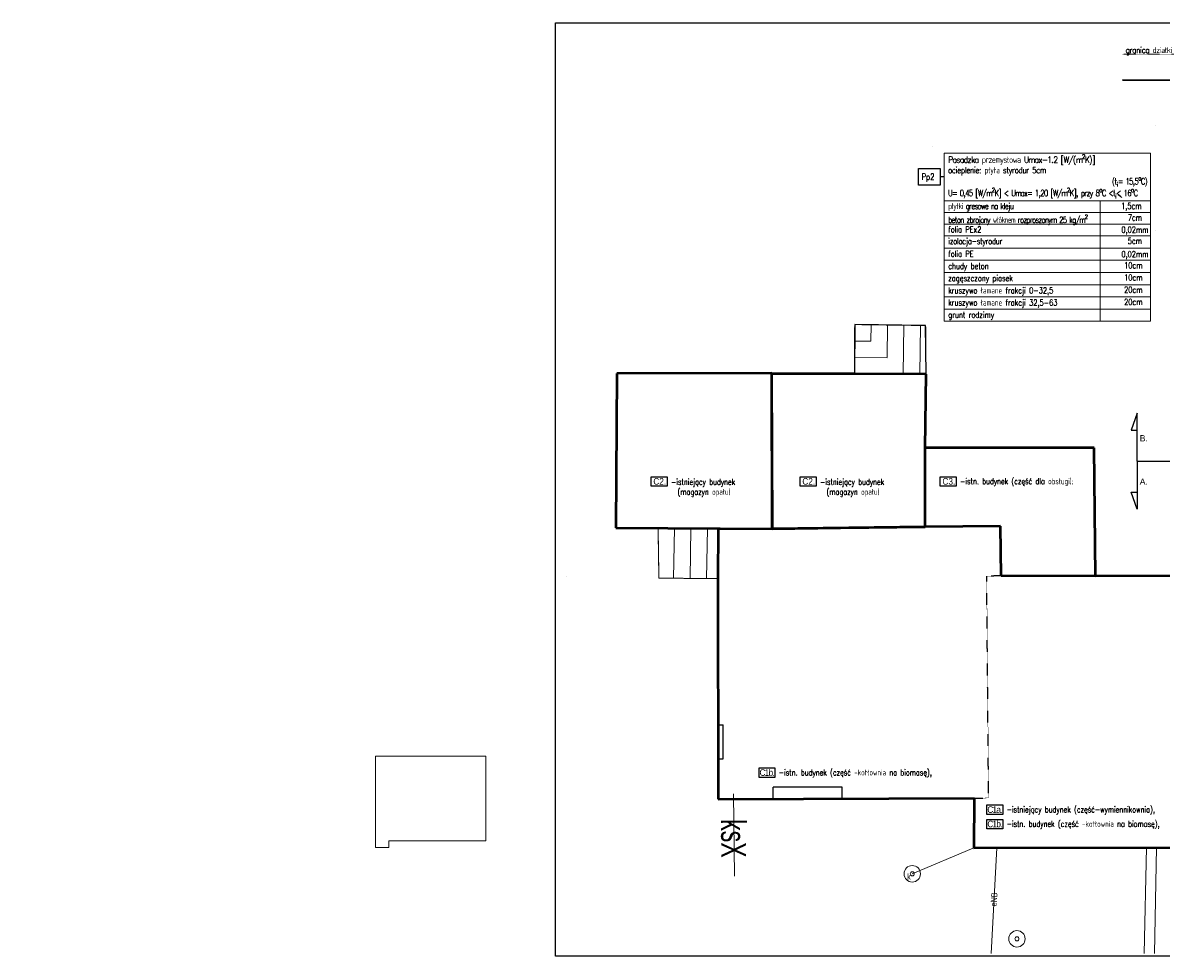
# Model space of a CAD drawing. Header units: millimetres. Extents: x 22865 to 60762, y -18816 to 15611.
# Tile 198 of 256: x 31314 to 34777, y 4731 to 7571. Entities that reach past the tile are written whole.
import ezdxf
from ezdxf.enums import TextEntityAlignment as Align

# ---------------------------------------------------------------- set-up
doc = ezdxf.new("R2010")
doc.units = ezdxf.units.MM
for name, pattern in [('1_OTKU', [2, 1.5, -0.5]), ('2_EGBS', [0]), ('2_EGBSG', [0]), ('2_EGBU_A', [0]), ('3', [1, 0.5, -0.5]), ('3_SUCP', [0]), ('3_SUEP_A', [0]), ('3_SUKP', [0]), ('DOT', [6.35, 0, -6.35]), ('EGKK', [2, 1.5, -0.5]), ('EGUG', [1, 0.5, -0.5])]:
    doc.linetypes.add(name, pattern=pattern)
for name, color, linetype, lineweight in [('CIENKA', 1, 'Continuous', 13), ('EGBE_L_3', 7, '2_EGBS', 18), ('Kontury', 96, 'EGKK', 18), ('OTK_L_4', 7, '1_OTKU', 18), ('OTO_L_0', 7, 'Continuous', 35), ('projekt', 6, 'Continuous', 9), ('SUEP_E_T_0', 1, 'Continuous', 0), ('SUEP_L_0', 1, '3_SUEP_A', 18), ('SUP_E_T_1', 7, 'Continuous', 0), ('SUP_T_4', 7, 'Continuous', 18)]:
    doc.layers.add(name, color=color, linetype=linetype, lineweight=lineweight)
for name, color, linetype, lineweight, true_color in [('EGBB_L_0', 7, '2_EGBU_A', 50, 0x804000), ('SUCP_L_0', 7, '3_SUCP', 18, 0xd200d2), ('SUKP_E_T_0', 7, 'Continuous', 0, 0x803300), ('SUKP_L_0', 7, '3_SUKP', 18, 0x803300), ('SUKR_T_0', 7, 'Continuous', 18, 0x803300), ('Uzytki', 7, 'EGUG', 18, 0x008000)]:
    doc.layers.add(name, color=color, linetype=linetype, lineweight=lineweight, true_color=true_color)
for name, color, linetype in [('KONCEPCJA-NAWIERZCHNIE', 252, 'Continuous'), ('OPISY', 6, 'Continuous'), ('OPISY-KONCEPCJA', 6, 'Continuous'), ('RAMLA', 2, 'Continuous'), ('WYMIARY', 6, 'Continuous')]:
    doc.layers.add(name, color=color, linetype=linetype)
doc.styles.add('1-100', font='simplex.shx', dxfattribs={"width": 0.8, "height": 15})
doc.styles.add('1-50', font='simplex.shx', dxfattribs={"width": 0.8, "height": 12})
doc.styles.add('CONVERTER_11', font='txt.shx', dxfattribs={"width": 0.9})
doc.styles.add('CONVERTER_14', font='txt.shx', dxfattribs={"width": 0.9})
doc.styles.add('mod_1_500', font='arial.ttf', dxfattribs={"width": 0.9, "height": 1})
doc.dimstyles.new('ME10_DIM_10', dxfattribs={"dimtxt": 62.5, "dimasz": 62.5, "dimexe": 50, "dimexo": 0, "dimgap": 37.5, "dimtad": 1, "dimdsep": 46, "dimtxsty": 'CONVERTER_11', "dimsah": 1, "dimcen": 0.09, "dimclrd": 2, "dimclre": 2, "dimclrt": 3, "dimadec": 0, "dimazin": 0, "dimtfac": 1, "dimtdec": 4, "dimtix": 1, "dimtmove": 0, "dimatfit": 3, "dimfxl": 0, "dimtolj": 1, "dimtzin": 0, "dimarcsym": 0})
doc.dimstyles.new('ME10_DIM_11', dxfattribs={"dimtxt": 62.5, "dimasz": 62.5, "dimexe": 50, "dimexo": 0, "dimgap": 37.5, "dimtad": 1, "dimdsep": 46, "dimtxsty": 'CONVERTER_11', "dimsah": 1, "dimcen": 0.09, "dimclrd": 2, "dimclre": 2, "dimclrt": 3, "dimadec": 0, "dimazin": 0, "dimtfac": 1, "dimtdec": 4, "dimtix": 1, "dimtmove": 0, "dimatfit": 3, "dimfxl": 0, "dimtolj": 1, "dimtzin": 0, "dimarcsym": 0})
doc.dimstyles.new('ME10_DIM_12', dxfattribs={"dimtxt": 62.5, "dimasz": 62.5, "dimexe": 50, "dimexo": 0, "dimgap": 37.5, "dimtad": 1, "dimdsep": 46, "dimtxsty": 'CONVERTER_11', "dimsah": 1, "dimcen": 0.09, "dimclrd": 2, "dimclre": 2, "dimclrt": 3, "dimadec": 0, "dimazin": 0, "dimtfac": 1, "dimtdec": 4, "dimtix": 1, "dimtmove": 0, "dimatfit": 3, "dimfxl": 0, "dimtolj": 1, "dimtzin": 0, "dimarcsym": 0})

# ---------------------------------------------------------------- blocks, each defined once
blk = doc.blocks.new('4_SUPS')
at = {"linetype": 'Continuous'}
blk.add_circle((0, 0), 0.0625, dxfattribs=at)
blk = doc.blocks.new('4_SUPW')
at = {"linetype": 'Continuous'}
blk.add_circle((0, 0), 0.25, dxfattribs=at)
blk = doc.blocks.new('*D1090')
at = {"color": 2, "lineweight": -2}
for p, q in [((1608, 782), (1608, 653)), ((1733, 822), (1733, 653)), ((1621, 663), (1721, 663))]:
    blk.add_line(p, q, dxfattribs=at)
at = {"color": 2}
for points in [[(1621, 665), (1621, 660), (1608, 663)], [(1721, 660), (1721, 665), (1733, 663)]]:
    blk.add_solid(points, dxfattribs=at)
at = {"color": 3, "insert": (1671, 676), "char_height": 12.5, "attachment_point": 5, "style": 'CONVERTER_14'}
blk.add_mtext('\\A1;SA', dxfattribs=at)
blk = doc.blocks.new('*D1091')
at = {"color": 2, "lineweight": -2}
for p, q in [((1649, 885), (1649, 693)), ((1662, 703), (1721, 703)), ((1733, 822), (1733, 693))]:
    blk.add_line(p, q, dxfattribs=at)
at = {"color": 2}
for points in [[(1662, 705), (1662, 700), (1649, 703)], [(1721, 700), (1721, 705), (1733, 703)]]:
    blk.add_solid(points, dxfattribs=at)
at = {"color": 3, "insert": (1691, 716), "char_height": 12.5, "attachment_point": 5, "style": 'CONVERTER_14'}
blk.add_mtext('\\A1;84', dxfattribs=at)
blk = doc.blocks.new('*D1092')
at = {"color": 2, "lineweight": -2}
for p, q in [((1679, 831), (1679, 733)), ((1692, 743), (1721, 743)), ((1733, 822), (1733, 733))]:
    blk.add_line(p, q, dxfattribs=at)
at = {"color": 2}
for points in [[(1692, 745), (1692, 740), (1679, 743)], [(1721, 740), (1721, 745), (1733, 743)]]:
    blk.add_solid(points, dxfattribs=at)
at = {"color": 3, "insert": (1706, 756), "char_height": 12.5, "attachment_point": 5, "style": 'CONVERTER_14'}
blk.add_mtext('\\A1;54', dxfattribs=at)
blk = doc.blocks.new('brama przekroj poziomy')
dim = blk.add_linear_dim(base=(1733.382, 662.504), p1=(1608.382, 781.508), p2=(1733.382, 821.508), text='SA', dimstyle='ME10_DIM_10', override={"dimpost": 'BW=<>'})
dim.commit()
dim.dimension.update_dxf_attribs({"geometry": '*D1090', "text_midpoint": (1670.882, 676.254), "text_rotation": 0.0001389})
for base, p1, dimstyle, override, picture, middle in [((1733.382, 702.504), (1649.382, 885.008), 'ME10_DIM_11', {"dimpost": 'FL=<>'}, '*D1091', (1691.382, 716.254)), ((1733.382, 742.504), (1679.382, 830.983), 'ME10_DIM_12', {"dimpost": 'FT=<>'}, '*D1092', (1706.382, 756.254))]:
    dim = blk.add_linear_dim(base=base, p1=p1, p2=(1733.382, 821.508), dimstyle=dimstyle, override=override)
    dim.commit()
    dim.dimension.update_dxf_attribs({"geometry": picture, "text_midpoint": middle, "text_rotation": 0.0001389})

msp = doc.modelspace()

# ---------------------------------------------------------------- linework, layer by layer
at = {"linetype": 'DOT', "ltscale": 50}
msp.add_line((34760, 6939.37), (34760, 7285.03), dxfattribs=at)
at = {"layer": 'CIENKA', "color": 2, "ltscale": 0.15}
for p, q in [((34117.47, 6993.52), (34117.47, 7174.79)), ((34117.47, 7174.79), (34744.82, 7174.79)), ((34744.82, 6993.52), (34744.82, 7174.79)), ((34658.03, 7039.84), (34646.41, 7047.99)), ((34117.47, 7029.01), (34744.82, 7029.01)), ((34591.66, 7029.01), (34591.66, 6662.79)), ((34117.47, 6993.52), (34117.47, 6662.79)), ((34117.47, 6993.52), (34744.82, 6993.52)), ((34744.82, 6993.52), (34744.82, 6662.79)), ((34117.47, 6662.79), (34744.82, 6662.79))]:
    msp.add_line(p, q, dxfattribs=at)
at = {"layer": 'CIENKA', "color": 1, "ltscale": 0.15}
for p, q in [((34117.47, 6958.03), (34744.82, 6958.03)), ((34117.47, 6922.54), (34744.82, 6922.54)), ((34117.47, 6922.54), (34744.82, 6922.54)), ((34117.47, 6885.44), (34744.82, 6885.44)), ((34117.47, 6848.33), (34744.82, 6848.33)), ((34117.47, 6848.33), (34744.82, 6848.33)), ((34117.47, 6811.22), (34744.82, 6811.22)), ((34117.47, 6774.11), (34744.82, 6774.11)), ((34117.47, 6737.01), (34744.82, 6737.01)), ((34117.47, 6699.9), (34744.82, 6699.9))]:
    msp.add_line(p, q, dxfattribs=at)
at = {"layer": 'EGBB_L_0', "linetype": '2_EGBU_A'}
for p, q in [((33121.45, 6504.03), (33118.23, 6034.5)), ((33592.66, 6504.96), (33121.45, 6504.03)), ((33844.03, 6502.66), (33591.82, 6502.89)), ((33591.82, 6502.89), (33594.15, 6031.59)), ((33594.15, 6031.59), (33592.66, 6504.96)), ((34062.19, 6501.74), (33844.03, 6502.66)), ((34059.5, 6278.02), (34062.19, 6501.74)), ((34059.32, 6037.85), (34059.5, 6278.02)), ((34573.14, 6277.7), (34059.5, 6278.02)), ((34577.69, 5887.04), (34573.14, 6277.7)), ((33118.23, 6034.5), (33594.15, 6031.59)), ((33429.72, 6030.56), (33428.81, 5880.42)), ((33594.15, 6031.59), (33429.72, 6030.56)), ((34059.32, 6037.85), (33594.15, 6031.59)), ((33594.15, 6031.59), (33802.12, 6034.39)), ((33802.12, 6034.39), (34059.32, 6037.85)), ((34288.29, 6039.8), (34059.32, 6037.85)), ((34290.11, 5888.06), (34288.29, 6039.8)), ((34577.69, 5887.04), (34290.11, 5888.06)), ((34883.14, 5888.44), (34577.69, 5887.04)), ((33428.81, 5880.42), (33429.96, 5209.4)), ((33429.96, 5209.4), (34208.78, 5212.3)), ((34208.78, 5212.3), (34207.78, 5060.74)), ((34207.78, 5060.74), (34882.99, 5062.12))]:
    msp.add_line(p, q, dxfattribs=at)
at = {"layer": 'EGBB_L_0', "linetype": '3', "lineweight": -2}
for p, q in [((34290.11, 5888.06), (34246.58, 5887.69)), ((34252.31, 5212.67), (34246.58, 5887.69)), ((34208.77, 5211.55), (34252.31, 5212.67))]:
    msp.add_line(p, q, dxfattribs=at)
at = {"layer": 'EGBB_L_0', "linetype": '2_EGBU_A', "lineweight": -2}
for p, q in [((33429.57, 5435.4), (33444.57, 5435.43)), ((33444.75, 5331.43), (33444.57, 5435.43)), ((33429.75, 5331.4), (33444.75, 5331.43)), ((33806.83, 5245.8), (33596.83, 5245.02)), ((33596.96, 5210.02), (33596.83, 5245.02)), ((33806.96, 5210.8), (33806.83, 5245.8))]:
    msp.add_line(p, q, dxfattribs=at)
for points in [[(33226.04, 6189.85), (33274.3, 6189.85), (33274.3, 6161.04), (33226.04, 6161.04)], [(33679.29, 6189.85), (33727.55, 6189.85), (33727.55, 6161.04), (33679.29, 6161.04)], [(34105.46, 6189.85), (34153.72, 6189.85), (34153.72, 6161.04), (34105.46, 6161.04)], [(33553.94, 5303.92), (33602.2, 5303.92), (33602.2, 5275.11), (33553.94, 5275.11)], [(34246.84, 5191.29), (34295.1, 5191.29), (34295.1, 5162.48), (34246.84, 5162.48)], [(34246.84, 5147.48), (34295.1, 5147.48), (34295.1, 5118.66), (34246.84, 5118.66)]]:
    msp.add_lwpolyline(points, close=True, dxfattribs=at)
at = {"layer": 'EGBE_L_3', "linetype": '2_EGBS'}
for p, q in [((34081.73, 7194.74), (34081.87, 7194.74)), ((33844.94, 6652.66), (33845.08, 6652.66)), ((33894.79, 6652.13), (33894.12, 6602.65)), ((33944.78, 6651.46), (33943.45, 6552.35)), ((33994.78, 6650.79), (33992.78, 6502.05)), ((34044.77, 6650.11), (34042.78, 6501.82)), ((34062.19, 6501.74), (34060.85, 6649.9)), ((33844.63, 6602.66), (33894.41, 6602.36)), ((33844.33, 6552.66), (33943.74, 6552.06)), ((33844.03, 6502.66), (34062.19, 6501.74)), ((33246.78, 6033.72), (33249.6, 5881.03)), ((33296.78, 6032.85), (33294.16, 5880.88)), ((33346.77, 6031.99), (33344.16, 5880.71)), ((33396.76, 6031.13), (33394.17, 5880.54)), ((33428.81, 5880.42), (33429.72, 6030.56)), ((33249.6, 5881.03), (33428.81, 5880.42))]:
    msp.add_line(p, q, dxfattribs=at)
at = {"layer": 'EGBE_L_3', "linetype": '2_EGBSG'}
for p, q in [((33844.94, 6652.81), (33844.03, 6502.66)), ((34060.85, 6649.9), (33844.94, 6652.81)), ((33429.72, 6030.56), (33246.78, 6033.72))]:
    msp.add_line(p, q, dxfattribs=at)
at = {"layer": 'EGBE_L_3', "linetype": '2_EGBS'}
for p in [(33844.03, 6502.66), (33246.78, 6033.72)]:
    msp.add_point(p, dxfattribs=at)
at = {"layer": 'KONCEPCJA-NAWIERZCHNIE', "color": 2, "linetype": 'Continuous', "lineweight": -2}
msp.add_lwpolyline([(34062.19, 6501.74), (34060.85, 6649.9), (33844.94, 6652.81), (33844.03, 6502.66), (33121.45, 6504.03)], dxfattribs=at)
at = {"layer": 'KONCEPCJA-NAWIERZCHNIE', "linetype": 'Continuous', "lineweight": -2}
for points in [[(33844.03, 6502.66), (33121.45, 6504.03), (33118.23, 6034.5), (33246.78, 6033.72)], [(32967.2, 5885.57), (32967.2, 5885.57), (32967.2, 5885.57)]]:
    msp.add_lwpolyline(points, dxfattribs=at)
at = {"layer": 'OPISY', "color": 3, "linetype": 'Continuous'}
msp.add_line((34117.47, 7101.9), (34105.47, 7101.9), dxfattribs=at)
msp.add_lwpolyline([(34039.53, 7127.29), (34105.47, 7127.29), (34105.47, 7076.52), (34039.53, 7076.52)], close=True, dxfattribs=at)
at = {"layer": 'OTK_L_4', "linetype": '1_OTKU'}
for p, q in [((33844.03, 6502.66), (33844.94, 6652.81)), ((33844.94, 6652.81), (34060.85, 6649.9)), ((34060.85, 6649.9), (34062.19, 6501.74)), ((33118.27, 6034.5), (33121.45, 6504.03)), ((33121.45, 6504.03), (33591.82, 6502.89)), ((33591.82, 6502.89), (33844.03, 6502.66)), ((34062.19, 6501.74), (34059.5, 6278.02)), ((34059.5, 6278.02), (34573.14, 6277.7)), ((34573.14, 6277.7), (34577.69, 5887.04)), ((33246.78, 6033.72), (33118.27, 6034.5)), ((33249.6, 5881.03), (33246.78, 6033.72)), ((33428.81, 5880.42), (33249.6, 5881.03)), ((33429.96, 5209.4), (33428.81, 5880.42)), ((34208.78, 5212.3), (33429.96, 5209.4)), ((34207.78, 5060.74), (34208.78, 5212.3))]:
    msp.add_line(p, q, dxfattribs=at)
at = {"layer": 'OTO_L_0'}
msp.add_line((34659.16, 7397.81), (35026.85, 7395.5), dxfattribs=at)
at = {"layer": 'projekt', "color": 5, "ltscale": 0.2}
msp.add_lwpolyline([(32722.51, 5340.06), (32387.51, 5340.06), (32387.51, 5062.06), (32427.53, 5062.05), (32427.53, 5082.06), (32722.51, 5082.06), (32722.51, 5340.06)], dxfattribs=at)
at = {"layer": 'RAMLA', "color": 2}
msp.add_lwpolyline([(32935.14, 7571.04), (41465.43, 7571.04), (41465.43, 4731.04), (32935.14, 4731.04)], close=True, dxfattribs=at)
at = {"layer": 'SUCP_L_0', "linetype": '3_SUCP'}
for p, q in [((34725.8, 4739.03), (34732.76, 5061.81)), ((34762.55, 5061.88), (34757.1, 4739.03))]:
    msp.add_line(p, q, dxfattribs=at)
at = {"layer": 'SUEP_L_0', "linetype": '3_SUEP_A'}
msp.add_line((34277.17, 5060.88), (34259.86, 4739.03), dxfattribs=at)
at = {"layer": 'SUKP_L_0', "linetype": '3_SUKP'}
for p, q in [((33478.96, 4974.46), (33476.28, 5224.92)), ((34020.04, 4981.83), (34207.78, 5060.74))]:
    msp.add_line(p, q, dxfattribs=at)
at = {"layer": 'Uzytki'}
msp.add_line((34659.16, 7475.07), (38799.98, 7475.06), dxfattribs=at)
at = {"layer": 'WYMIARY', "color": 3}
for p, q in [((34703.95, 6383.22), (34686.06, 6331.06)), ((34703.95, 6237.06), (34703.95, 6383.22)), ((34686.06, 6331.06), (34703.95, 6331.06)), ((34703.95, 6237.06), (38948.2, 6237.06)), ((34703.95, 6237.06), (34703.95, 6090.9)), ((34703.95, 6090.9), (34686.06, 6143.05)), ((34686.06, 6143.05), (34703.95, 6143.05))]:
    msp.add_line(p, q, dxfattribs=at)

# ---------------------------------------------------------------- block references
at = {"xscale": -0.1, "yscale": 0.1, "zscale": 0.1}
for p in [(36140.05, 5267.91), (36767.55, 5267.91), (37912.55, 5267.91)]:
    msp.add_blockref('brama przekroj poziomy', p, dxfattribs=at)
at = {"layer": 'SUKR_T_0', "xscale": 100, "yscale": 100, "zscale": 100, "rotation": 311.4128218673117}
for p in [(34020.04, 4981.83), (34338.51, 4784.03)]:
    msp.add_blockref('4_SUPS', p, dxfattribs=at)
at = {"layer": 'SUP_T_4', "xscale": 100, "yscale": 100, "zscale": 100, "rotation": 311.4128218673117}
for p in [(34020.04, 4981.83), (34338.51, 4784.03)]:
    msp.add_blockref('4_SUPW', p, dxfattribs=at)

# ---------------------------------------------------------------- texts
at = {"layer": 'CIENKA', "color": 2, "ltscale": 0.15, "char_height": 19, "width": 927.0077, "attachment_point": 1, "style": '1-50'}
for s, insert in [('\\A1;{\\T0.8;\\W0.9;\\Fsimplex8|c238;Posadzka przemysłowa Umax-1.2 [W/(m{\\H0.7x;\\S2^ ;}K)]\\P\\T0.95;\\W0.8;ocieplenie: płyta styrodur 5cm\\P\\P\\T0.8;\\H1.000001x;U= 0,45 [W/m\\H0.999999x;{\\H0.700001x;\\S2^ ;}\\H1.000001x;K] < Umax= 1,20 [W/m\\H0.999999x;{\\H0.700001x;\\S2^ ;}\\H1.000001x;K], przy 8\\H0.999999x;{\\H0.7x;\\So^ ;}C <t{\\H0.7x;\\S^ i;}< 16{\\H0.7x;\\So^ ;}C}', (34129.2, 7170.25)), ('\\A1;{\\T0.8;\\Fsimplex8|c238; (t{\\H0.7x;\\S^ i;}= 15,5{\\H0.7x;\\So^ ;}C)}', (34618.65, 7104.41))]:
    msp.add_mtext(s, dxfattribs=dict(at, insert=insert))
at = {"layer": 'CIENKA', "color": 2, "char_height": 19, "width": 655.4139, "attachment_point": 1, "style": '1-50'}
for s, insert in [('{\\W1;\\fArial|b0|i0|c238|p34;B.}', (34711.95, 6316.37)), ('{\\W1;\\fArial|b0|i0|c238|p34;A.}', (34711.95, 6184.44))]:
    msp.add_mtext(s, dxfattribs=dict(at, insert=insert))
at = {"layer": 'EGBB_L_0', "linetype": '2_EGBU_A', "lineweight": -2, "char_height": 20, "width": 44.38, "attachment_point": 1, "style": 'mod_1_500'}
for s, insert in [('C2.', (33232.48, 6185.73)), ('C2.', (33685.73, 6185.73)), ('C3.', (34111.9, 6185.73)), ('{\\T0.85;C1b.}', (33555.59, 5299.8)), ('{\\T0.85;C1a.}', (34248.49, 5187.17)), ('{\\T0.85;C1b.}', (34248.49, 5143.36))]:
    msp.add_mtext(s, dxfattribs=dict(at, insert=insert))
at = {"layer": 'Kontury', "insert": (34669.13, 7484.88), "char_height": 18, "width": 302.1591, "attachment_point": 4, "style": '1-100'}
msp.add_mtext('{\\T0.9;\\W0.9;\\Fsimplex8|c238;granica działki}', dxfattribs=at)
at = {"layer": 'OPISY', "color": 3, "linetype": 'Continuous', "insert": (34048.46, 7111.96), "char_height": 19, "width": 655.4139, "attachment_point": 1, "style": '1-50'}
msp.add_mtext('{\\Fsimplex,bigfont|c238;Pp2}', dxfattribs=at)
at = {"layer": 'OPISY-KONCEPCJA', "ltscale": 20, "char_height": 18.1223, "width": 558.3713, "attachment_point": 1, "style": '1-50'}
for s, insert in [('\\A1;\\P\\pxi-3,l4,t4;-istniejący budynek \\P  (magazyn opału)', (33268.15, 6213.41)), ('\\A1;\\P\\pxi-3,l4,t4;-istniejący budynek \\P  (magazyn opału)', (33721.4, 6213.41)), ('\\A1;\\P\\pxi-3,l4,t4;-istn. budynek (część dla obsługi);', (34147.58, 6215.28)), ('\\A1;\\P\\pxi-3,l4,t4;-istn. budynek (część -kotłownia na biomasę),', (33596.05, 5329.35)), ('\\A1;\\P\\pxi-3,l4,t4;-istniejący budynek (część-wymiennikownia),', (34288.95, 5216.72)), ('\\A1;\\P\\pxi-3,l4,t4;-istn. budynek (część -kotłownia na biomasę),', (34288.95, 5172.91))]:
    msp.add_mtext(s, dxfattribs=dict(at, insert=insert))
at = {"layer": 'SUEP_E_T_0', "lineweight": 9, "width": 0.7}
msp.add_text('eNB', height=18.75, rotation=86.92211, dxfattribs=at).set_placement((34268.73, 4903.89), align=Align.MIDDLE)
at = {"layer": 'SUKP_E_T_0', "lineweight": 9, "width": 0.7}
msp.add_text('ksX', height=75, rotation=270.61344, dxfattribs=at).set_placement((33477.73, 5089.65), align=Align.MIDDLE)
at = {"layer": 'SUP_E_T_1', "lineweight": 9, "width": 0.7}
msp.add_text('k', height=18.75, rotation=359.94512, dxfattribs=at).set_placement((34009.94, 4973.64), align=Align.MIDDLE)
at = {"layer": 'WYMIARY', "color": 1, "ltscale": 0.075, "char_height": 18.5, "attachment_point": 1, "style": '1-50'}
for s, insert, width in [('\\A1;{\\T0.8;\\FSIMPLEX8.SHX|c226;płytki gresowe na kleju}', (34129.61, 7022.5), 706.4568), ('      1,5cm', (34594.42, 7022.93), 432.8927), ('\\A1;{\\T0.8;\\FSIMPLEX8.SHX|c226;beton zbrojony włóknem rozproszonym 25 kg/m{\\H0.7x;\\S2^ ;}}', (34129.61, 6987.01), 706.4568), ('      7cm', (34614.87, 6987.44), 432.8927), ('{\\FSIMPLEX8.SHX|c226;folia PEx2}', (34129.61, 6951.52), 706.4568), ('0,02mm', (34656.19, 6950.58), 432.8927), ('{\\T0.95;\\Fsimplex8|c238;izolacja-styrodur}', (34129.61, 6915.63), 706.4568), ('     5cm', (34624.89, 6916.46), 432.8927), ('{\\FSIMPLEX8.SHX|c226;folia PE}', (34129.61, 6877.31), 706.4568), ('0,02mm', (34656.19, 6876.37), 432.8927), ('{\\FSIMPLEX8.SHX|c226;chudy beton}', (34129.61, 6840.2), 706.4568), ('     10cm', (34613.9, 6842.25), 432.8927), ('{\\FSIMPLEX8.SHX|c226;zagęszczony piasek}', (34129.61, 6803.09), 706.4568), ('     10cm', (34613.9, 6805.14), 432.8927), ('{\\FSIMPLEX8.SHX|c226;kruszywo łamane frakcji 0-32,5}', (34129.61, 6765.98), 706.4568), ('     20cm', (34613.9, 6768.03), 432.8927), ('{\\FSIMPLEX8.SHX|c226;kruszywo łamane frakcji 32,5-63}', (34129.61, 6728.88), 706.4568), ('     20cm', (34613.9, 6730.92), 432.8927), ('{\\FSIMPLEX8.SHX|c226;grunt rodzimy}', (34129.61, 6691.77), 706.4568)]:
    msp.add_mtext(s, dxfattribs=dict(at, insert=insert, width=width))

doc.saveas('drawing.dxf')
